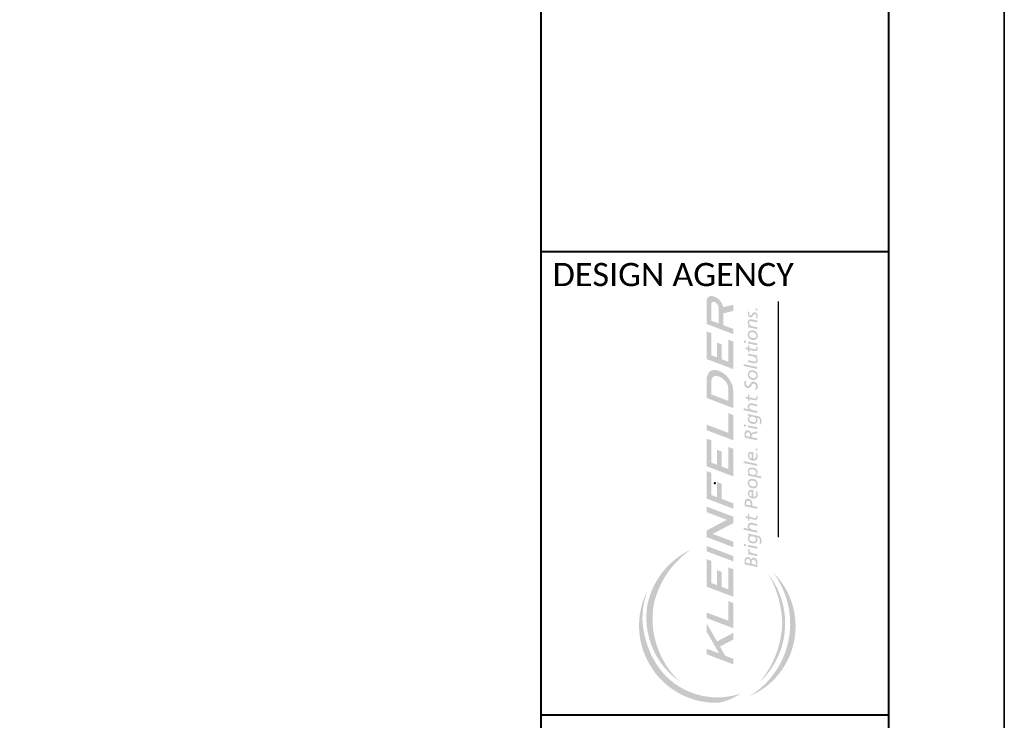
# Paper-space layout 'GENERAL SUMMARY' of a CAD drawing. Header units: feet. Extents: x -0.4 to 35.6, y -25.2 to 23.8.
# Tile 5 of 5: x 31 to 35.6, y 2.5 to 5.8. Entities that reach past the tile are written whole.
import ezdxf
from ezdxf.enums import TextEntityAlignment as Align

# ---------------------------------------------------------------- set-up
doc = ezdxf.new("R2010")
doc.units = ezdxf.units.FT
doc.header["$MEASUREMENT"] = 0
doc.linetypes.add('DGN Style 5', pattern=[0.02749617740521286, 0.01178407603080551, -0.01571210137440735])
doc.layers.add('SC_Scratch1', color=7, linetype='Continuous', lineweight=0, plot=False)
for name, color, linetype, lineweight in [('SH_Border', 7, 'Continuous', 40), ('SH_Data', 7, 'Continuous', 0), ('SH_Data (Construction)', 7, 'Continuous', 0)]:
    doc.layers.add(name, color=color, linetype=linetype, lineweight=lineweight)
doc.styles.add('Style-Calibri Light', font='calibril.ttf')

# ---------------------------------------------------------------- blocks, each defined once
blk = doc.blocks.new('BORDER_1')
at = {"flags": 128}
blk.add_lwpolyline([(0, 0), (36, 0), (36, 24), (0, 24)], close=True, dxfattribs=at)
at = {"layer": 'SH_Border', "color": 7, "linetype": 'Continuous', "lineweight": 40}
for p, q in [((33.81818181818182, 0.5454545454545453), (33.81818181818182, 23.45454545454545)), ((33.8181818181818, 4.909090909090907), (35.45454545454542, 4.909090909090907)), ((33.81818181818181, 2.727272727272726), (35.45454545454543, 2.727272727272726))]:
    blk.add_line(p, q, dxfattribs=at)
at = {"layer": 'SH_Border', "color": 7, "linetype": 'Continuous', "lineweight": 40, "flags": 128}
blk.add_lwpolyline([(35.45454545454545, 23.45454545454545), (35.45454545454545, 0.5454545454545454), (1.636363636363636, 0.5454545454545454), (1.636363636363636, 23.45454545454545)], close=True, dxfattribs=at)
at = {"layer": 'SH_Data (Construction)', "color": 7, "linetype": 'DGN Style 5', "lineweight": 40}
blk.add_point((34.63636363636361, 3.818181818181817), dxfattribs=at)
at = {"layer": 'SH_Data', "linetype": 'Continuous', "style": 'Style-Calibri Light'}
blk.add_text('DESIGN AGENCY', height=0.1090909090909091, dxfattribs=at).set_placement((33.87272727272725, 4.854545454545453), align=Align.TOP_LEFT)
blk = doc.blocks.new('KFL-DA')
h = blk.add_hatch(color=256)
h.paths.add_polyline_path([(-0.03547285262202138, 0.7864262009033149), (-0.03547285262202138, 0.686734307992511), (0.07942106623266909, 0.6432388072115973), (0.07942106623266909, 0.6652573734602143), (0.03713894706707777, 0.6812641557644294), (0.03713894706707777, 0.7324658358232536), (0.07942106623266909, 0.7425961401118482), (0.07942106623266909, 0.768934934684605), (0.03612620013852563, 0.7592387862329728, 0.2610453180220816), (-0.0004773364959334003, 0.8038121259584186, 0.1294437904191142), (-0.01842335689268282, 0.8074104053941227, 0.3157426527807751)])
h.paths.add_polyline_path([(-0.01523449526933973, 0.771395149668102, -0.2769978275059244), (-0.009592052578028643, 0.7819596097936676, -0.1536981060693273), (-0.001930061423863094, 0.7817952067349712, -0.299825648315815), (0.01630531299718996, 0.7572127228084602), (0.01630531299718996, 0.6891511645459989), (-0.01516337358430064, 0.7010642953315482)], flags=17)
h.paths.add_polyline_path([(0.07942106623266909, 0.4919831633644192), (-0.03547285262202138, 0.5354786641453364), (-0.03547285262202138, 0.654469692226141), (-0.01450433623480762, 0.6465316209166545), (-0.01450433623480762, 0.5511702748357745), (0.009298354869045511, 0.5421592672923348), (0.009298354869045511, 0.6067304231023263), (0.03004964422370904, 0.598874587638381), (0.03004964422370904, 0.5343034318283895), (0.05873238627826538, 0.5234449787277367), (0.05873238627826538, 0.6188063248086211), (0.07942106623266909, 0.6109741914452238)])
h.paths.add_polyline_path([(-0.03547285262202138, 0.4482306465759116), (-0.03547285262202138, 0.3672749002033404), (0.07942106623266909, 0.3237793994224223), (0.07942106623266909, 0.3969803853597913, 0.1243377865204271), (0.06885408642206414, 0.4373012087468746, 0.2220233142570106), (0.00952211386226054, 0.4865318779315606, 0.2343299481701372), (-0.02188004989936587, 0.4812463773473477, 0.1926023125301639)])
h.paths.add_polyline_path([(-0.01433145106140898, 0.4422846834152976, -0.3044787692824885), (-0.001800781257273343, 0.4611614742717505, -0.1811728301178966), (0.01163572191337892, 0.4614635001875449, -0.2287647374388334), (0.05360592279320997, 0.4270322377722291, -0.1193071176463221), (0.05827966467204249, 0.406018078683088), (0.05827966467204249, 0.3546965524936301), (-0.01433145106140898, 0.3821850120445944)], flags=17)
h.paths.add_polyline_path([(0.07942106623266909, 0.1847839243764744), (-0.03547285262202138, 0.2282794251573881), (-0.03547285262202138, 0.2524264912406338), (0.05895140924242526, 0.2166802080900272), (0.05895140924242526, 0.3014132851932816), (0.07942106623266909, 0.2934658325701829)])
h.paths.add_polyline_path([(0.07942106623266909, 0.02884522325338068), (-0.03547285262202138, 0.07234072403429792), (-0.03547285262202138, 0.1913317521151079), (-0.01450433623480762, 0.1833936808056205), (-0.01450433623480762, 0.08803233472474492), (0.009298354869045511, 0.07902132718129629), (0.009298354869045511, 0.1435924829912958), (0.03004964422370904, 0.1357366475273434), (0.03004964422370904, 0.07116549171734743), (0.05873238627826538, 0.06030703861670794), (0.05873238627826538, 0.1556683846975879), (0.07942106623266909, 0.1478362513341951)])
h.paths.add_polyline_path([(0.07942106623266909, -0.1105136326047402), (-0.03547285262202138, -0.067018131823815), (-0.03547285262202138, 0.05179928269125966), (-0.01428820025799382, 0.04377938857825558), (-0.01428820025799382, -0.05181340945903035), (0.009366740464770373, -0.06076848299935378), (0.009366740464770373, 0.004392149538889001), (0.03008260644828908, -0.003450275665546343), (0.03008260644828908, -0.06861090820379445), (0.07942106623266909, -0.08728901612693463)])
h.paths.add_polyline_path([(0.07942106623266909, -0.2767566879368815), (-0.03547285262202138, -0.2332611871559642), (-0.03547285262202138, -0.2049321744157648), (0.05246712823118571, -0.1586678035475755), (-0.03547285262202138, -0.1253762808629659), (-0.03547285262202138, -0.1013885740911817), (0.07942106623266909, -0.144884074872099), (0.07942106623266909, -0.1730448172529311), (-0.00896886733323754, -0.2195459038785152), (0.07942106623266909, -0.2530077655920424)])
h.paths.add_polyline_path([(0.07942106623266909, -0.3378000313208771), (-0.03547285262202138, -0.2943045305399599), (-0.03547285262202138, -0.2713908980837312), (0.07942106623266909, -0.3148863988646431)])
h.paths.add_polyline_path([(0.07942106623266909, -0.4908034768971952), (-0.03547285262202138, -0.4473079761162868), (-0.03547285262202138, -0.3283169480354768), (-0.01450433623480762, -0.3362550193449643), (-0.01450433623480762, -0.4316163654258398), (0.009298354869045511, -0.4406273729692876), (0.009298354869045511, -0.3760562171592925), (0.03004964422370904, -0.3839120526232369), (0.03004964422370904, -0.4484832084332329), (0.05873238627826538, -0.4593416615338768), (0.05873238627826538, -0.3639803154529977), (0.07942106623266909, -0.3718124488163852)])
h.paths.add_polyline_path([(0.07942106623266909, -0.6262964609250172), (-0.03547285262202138, -0.5828009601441), (-0.03547285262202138, -0.5586538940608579), (0.05895140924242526, -0.59440017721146), (0.05895140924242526, -0.5096671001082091), (0.07942106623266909, -0.5176145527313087)])
h.paths.add_polyline_path([(0.07942106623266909, -0.782395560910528), (-0.03547285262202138, -0.7389000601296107), (-0.03547285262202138, -0.7149123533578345), (0.01872402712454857, -0.73542971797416), (-0.03547285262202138, -0.6410650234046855), (-0.03547285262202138, -0.6049171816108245), (0.009857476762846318, -0.6838439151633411), (0.07942106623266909, -0.6468931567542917), (0.07942106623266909, -0.6755039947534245), (0.02244846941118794, -0.7057666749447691), (0.04525308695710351, -0.7454728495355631), (0.07942106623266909, -0.7584078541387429)])
h = blk.add_hatch(color=256)
h.paths.add_polyline_path([(0.1844165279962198, 0.7448401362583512), (0.1758216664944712, 0.746663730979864), (0.1758216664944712, 0.7548705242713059), (0.1844165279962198, 0.7530469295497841)])
h.paths.add_polyline_path([(0.1549768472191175, 0.723273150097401, -0.3329203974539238), (0.1496865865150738, 0.7252770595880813, -0.3699792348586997), (0.1514674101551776, 0.7387655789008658), (0.1448384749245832, 0.7407160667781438, 0.09501749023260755), (0.1427773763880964, 0.7320224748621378, 0.1762576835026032), (0.1452841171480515, 0.721099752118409, 0.2131612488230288), (0.1515788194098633, 0.7156941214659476, 0.2356400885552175), (0.1600460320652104, 0.717031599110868, 0.1027468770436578), (0.164948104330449, 0.722492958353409, -0.07515697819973), (0.1695471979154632, 0.7283253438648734, -0.3575012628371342), (0.1756992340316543, 0.7287902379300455, -0.2475338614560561), (0.1793200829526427, 0.7221585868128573, -0.1825645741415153), (0.1765348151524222, 0.7116259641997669), (0.1828852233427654, 0.7102327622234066, 0.05752245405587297), (0.1848906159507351, 0.7194836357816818, 0.1471989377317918), (0.1833865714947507, 0.7299048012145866, 0.1411622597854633), (0.1775932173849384, 0.7363692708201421, 0.1939141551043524), (0.1678447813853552, 0.736424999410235, 0.1821218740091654), (0.1609373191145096, 0.7294589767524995, -0.1895144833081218)])
h.paths.add_polyline_path([(0.1609535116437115, 0.6772950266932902, -0.1760819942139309), (0.1503514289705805, 0.6850029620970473, -0.2363962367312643), (0.1485226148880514, 0.6944435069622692, -0.3350716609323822), (0.1564047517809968, 0.6988943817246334), (0.1844165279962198, 0.6929510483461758), (0.1844165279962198, 0.7011578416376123), (0.1592370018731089, 0.7065002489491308, 0.2233087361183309), (0.1462548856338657, 0.70337177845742, 0.2025039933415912), (0.1423046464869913, 0.6929798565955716, 0.2646834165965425), (0.1492541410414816, 0.6790751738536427), (0.1432296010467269, 0.6802010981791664), (0.1432296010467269, 0.6728487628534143), (0.1844165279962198, 0.6641100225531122), (0.1844165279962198, 0.6723168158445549)])
h.paths.add_polyline_path([(0.1486437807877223, 0.6553356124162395, 0.2284414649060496), (0.1426775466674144, 0.6383959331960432, 0.2313523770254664), (0.1519962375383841, 0.621626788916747, 0.1778223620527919), (0.1669402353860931, 0.6175908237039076, 0.2300847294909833), (0.1804637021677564, 0.6224226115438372, 0.2264102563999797), (0.1850662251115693, 0.6382822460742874, 0.2442284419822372), (0.1776226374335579, 0.6531755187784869, 0.1638981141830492), (0.1648378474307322, 0.6584620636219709, 0.1803767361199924)])
h.paths.add_polyline_path([(0.151371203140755, 0.6321998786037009, -0.1945319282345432), (0.1483028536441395, 0.6402718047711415, -0.3085397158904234), (0.1539849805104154, 0.6497648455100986, -0.1748650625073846), (0.1659174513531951, 0.6505606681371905, -0.1955325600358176), (0.1780203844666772, 0.6414086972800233, -0.2354343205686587), (0.1780772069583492, 0.6304945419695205, -0.2824546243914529), (0.1661447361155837, 0.6253785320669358, -0.1998573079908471)], flags=17)
h.paths.add_polyline_path([(0.1354430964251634, 0.6044324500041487), (0.126848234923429, 0.6062560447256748), (0.126848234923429, 0.6144628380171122), (0.1354430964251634, 0.6126392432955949)])
h.paths.add_polyline_path([(0.1844165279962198, 0.5940416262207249), (0.1432296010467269, 0.6027803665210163), (0.1432296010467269, 0.6109871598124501), (0.1844165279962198, 0.6022484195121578)])
h.paths.add_polyline_path([(0.1742747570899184, 0.5694135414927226, 0.317158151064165), (0.1837407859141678, 0.5736341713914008, 0.1501457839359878), (0.1844165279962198, 0.5857576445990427), (0.1776255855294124, 0.5871984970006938, -0.147667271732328), (0.1796131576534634, 0.5805428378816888, -0.4376714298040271), (0.1752166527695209, 0.5765068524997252), (0.149736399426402, 0.5819130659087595), (0.149736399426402, 0.5931158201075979), (0.1432296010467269, 0.5944963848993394), (0.1432296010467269, 0.5832936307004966), (0.1312656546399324, 0.5858320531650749), (0.1344112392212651, 0.5775931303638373), (0.1432296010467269, 0.5757221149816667), (0.1432296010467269, 0.56667405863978), (0.149736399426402, 0.565293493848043), (0.149736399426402, 0.5743415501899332)])
h.paths.add_polyline_path([(0.1783919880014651, 0.5441608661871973), (0.1844165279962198, 0.5430349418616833), (0.1844165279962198, 0.5503872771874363), (0.1432296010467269, 0.5591260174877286), (0.1432296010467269, 0.5509192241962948), (0.1666926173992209, 0.5459410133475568, -0.1760819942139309), (0.1772947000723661, 0.5382330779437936, -0.2363962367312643), (0.1791235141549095, 0.5287925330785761, -0.3350716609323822), (0.1712413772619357, 0.5243416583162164), (0.1432296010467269, 0.5302849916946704), (0.1432296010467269, 0.5220781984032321), (0.1684091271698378, 0.5167357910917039, 0.2233087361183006), (0.1813912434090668, 0.5198642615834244, 0.2025039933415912), (0.1853414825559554, 0.5302561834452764, 0.2646834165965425)])
h.paths.add_polyline_path([(0.1844165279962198, 0.4925881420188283), (0.1245958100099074, 0.5050938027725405), (0.1245958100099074, 0.5133005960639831), (0.1844165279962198, 0.5007949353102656)])
h.paths.add_polyline_path([(0.1648378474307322, 0.4863288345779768, 0.1803767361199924), (0.1486437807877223, 0.4832023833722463, 0.2284414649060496), (0.1426775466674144, 0.4662627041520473, 0.2313523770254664), (0.1519962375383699, 0.4494935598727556, 0.1778223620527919), (0.1669402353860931, 0.4454575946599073, 0.2300847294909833), (0.1804637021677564, 0.4502893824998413, 0.2264102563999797), (0.1850662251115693, 0.4661490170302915, 0.2442284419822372), (0.1776226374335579, 0.4810422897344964, 0.1638981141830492)])
h.paths.add_polyline_path([(0.1661447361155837, 0.4532453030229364, -0.1998573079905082), (0.1513712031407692, 0.4600666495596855, -0.1945319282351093), (0.1483028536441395, 0.4681385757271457, -0.3085397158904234), (0.1539849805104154, 0.4776316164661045, -0.1748650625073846), (0.1659174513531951, 0.478427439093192, -0.1955325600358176), (0.1780203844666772, 0.4692754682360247, -0.2354343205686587), (0.1780772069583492, 0.45836131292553, -0.2824546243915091)], flags=17)
h.paths.add_polyline_path([(0.1630983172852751, 0.4371619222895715, 0.1932199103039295), (0.152344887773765, 0.4266236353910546, -0.1749355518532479), (0.1457611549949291, 0.4189394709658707, -0.2006478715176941), (0.1388116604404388, 0.4198908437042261, -0.2454090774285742), (0.1343493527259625, 0.4304291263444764, -0.1739017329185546), (0.1376412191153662, 0.4395769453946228), (0.1302528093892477, 0.4418456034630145, 0.1300348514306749), (0.1276193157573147, 0.4295509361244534, 0.08121727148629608), (0.1300333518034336, 0.4182076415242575, 0.2038675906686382), (0.1395431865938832, 0.4104502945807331, 0.1696507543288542), (0.1499308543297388, 0.4114748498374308, 0.1494978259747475), (0.1588554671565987, 0.4221595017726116, -0.3028418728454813), (0.1689505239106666, 0.4291118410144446, -0.3488423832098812), (0.1778751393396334, 0.4206226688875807, -0.217435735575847), (0.1739249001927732, 0.4051811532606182), (0.1817522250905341, 0.402692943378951, 0.1265680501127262), (0.1853367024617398, 0.418573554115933, 0.2452014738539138), (0.1772167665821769, 0.4351128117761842, 0.2060998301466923)])
h.paths.add_polyline_path([(0.1742747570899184, 0.3571254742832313, 0.317158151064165), (0.1837407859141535, 0.3613461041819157, 0.1501457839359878), (0.1844165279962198, 0.3734695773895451), (0.1776255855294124, 0.3749104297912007, -0.147667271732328), (0.1796131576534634, 0.3682547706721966, -0.4376714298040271), (0.1752166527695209, 0.3642187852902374), (0.149736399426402, 0.3696249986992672), (0.149736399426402, 0.3808277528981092), (0.1432296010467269, 0.3822083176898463), (0.1432296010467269, 0.3710055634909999), (0.1312656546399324, 0.3735439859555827), (0.1344112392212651, 0.3653050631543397), (0.1432296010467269, 0.3634340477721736), (0.1432296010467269, 0.3543859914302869), (0.149736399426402, 0.3530054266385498), (0.149736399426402, 0.3620534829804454)])
h.paths.add_polyline_path([(0.1496324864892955, 0.3241963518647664, -0.3356401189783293), (0.1507217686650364, 0.3340009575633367, -0.2740590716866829), (0.1579451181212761, 0.3364626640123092), (0.1844165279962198, 0.3309833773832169), (0.1844165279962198, 0.3386430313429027), (0.1579642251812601, 0.3442554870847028, 0.2532426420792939), (0.1453241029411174, 0.3398772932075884, 0.1968354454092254), (0.142545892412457, 0.3273305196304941, 0.2246420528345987), (0.1481447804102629, 0.3178661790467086), (0.1244478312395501, 0.3229111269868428), (0.1244478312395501, 0.314704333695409), (0.1844165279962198, 0.3019373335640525), (0.1844165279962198, 0.3101441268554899), (0.1633601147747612, 0.3146269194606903, -0.2165910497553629)])
h.paths.add_polyline_path([(0.1499567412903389, 0.2888490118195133, 0.2551080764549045), (0.1430368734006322, 0.2805242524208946, 0.3660787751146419), (0.154308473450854, 0.2580512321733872, 0.2099169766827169), (0.1758197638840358, 0.2568600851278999, 0.2334560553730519), (0.1841543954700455, 0.2681362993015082, 0.2604577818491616), (0.1798988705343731, 0.2824961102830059, -0.1558238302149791), (0.190266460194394, 0.2788566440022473, -0.1557694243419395), (0.1955847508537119, 0.2708362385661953, -0.2188340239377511), (0.1919333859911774, 0.2550336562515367), (0.1989186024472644, 0.253048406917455, 0.2097730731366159), (0.1997917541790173, 0.2781419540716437, 0.2563450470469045), (0.1862182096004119, 0.2886240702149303), (0.1432296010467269, 0.2976768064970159), (0.1432296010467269, 0.2902763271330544)])
h.paths.add_polyline_path([(0.1508158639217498, 0.2699627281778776, -0.2888002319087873), (0.1492283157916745, 0.2807624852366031, -0.2691332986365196), (0.1580392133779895, 0.2865594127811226, -0.1342786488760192), (0.1697870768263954, 0.2846535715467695, -0.2991512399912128), (0.1782010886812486, 0.2738538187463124, -0.4182144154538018), (0.1711364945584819, 0.2636099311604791, -0.2461307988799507)], flags=17)
h.paths.add_polyline_path([(0.1354430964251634, 0.2426876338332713), (0.126848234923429, 0.244511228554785), (0.126848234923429, 0.2527180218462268), (0.1354430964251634, 0.2508944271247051)])
h.paths.add_polyline_path([(0.1844165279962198, 0.2322968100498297), (0.1432296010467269, 0.2410355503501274), (0.1432296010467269, 0.2492423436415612), (0.1844165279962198, 0.2405036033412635)])
h.paths.add_polyline_path([(0.1506246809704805, 0.2247953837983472, 0.2257725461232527), (0.1368665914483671, 0.2272785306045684, 0.2679844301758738), (0.1285501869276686, 0.2156805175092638), (0.1285501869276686, 0.1960962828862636), (0.1844165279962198, 0.18424297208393), (0.1844165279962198, 0.192449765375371), (0.1594162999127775, 0.1977541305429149), (0.1594162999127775, 0.2048592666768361, -0.3802057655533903), (0.1636026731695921, 0.2106769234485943), (0.1844165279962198, 0.2156432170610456), (0.1844165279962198, 0.2240149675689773), (0.1606950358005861, 0.2174878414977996, 0.1763522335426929), (0.1577873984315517, 0.2148628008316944, 0.168643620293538)])
h.paths.add_polyline_path([(0.1354270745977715, 0.2114573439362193, -0.2408060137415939), (0.1392068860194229, 0.2189067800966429, -0.1624748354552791), (0.1462277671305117, 0.218906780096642, -0.2705967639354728), (0.1524685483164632, 0.2093289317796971), (0.1524685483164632, 0.1992282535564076), (0.1354270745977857, 0.2028439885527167)], flags=17)
h.paths.add_polyline_path([(0.1844165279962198, 0.1396917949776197), (0.1758216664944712, 0.141515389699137), (0.1758216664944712, 0.1497221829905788), (0.1844165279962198, 0.1478985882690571)])
h.paths.add_polyline_path([(0.1630373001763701, 0.1342910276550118, 0.1221878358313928), (0.150744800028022, 0.1330162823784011, 0.2601306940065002), (0.1431744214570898, 0.1235681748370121, 0.159717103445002), (0.1450482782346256, 0.1096209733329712, 0.2395731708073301), (0.1619879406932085, 0.09724845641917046, 0.2424342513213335), (0.1806515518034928, 0.1015225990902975, 0.1883432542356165), (0.1851488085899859, 0.1147199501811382, 0.06790470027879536), (0.1834998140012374, 0.1273174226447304), (0.1764541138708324, 0.1286671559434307, -0.05841899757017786), (0.17900255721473, 0.1203438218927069, -0.1745438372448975), (0.1765290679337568, 0.1078963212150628, -0.1545963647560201), (0.1699330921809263, 0.104596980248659), (0.1658106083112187, 0.1048969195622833), (0.1658106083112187, 0.1336911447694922)])
h.paths.add_polyline_path([(0.1598142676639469, 0.1058717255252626, -0.2530261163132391), (0.1497703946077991, 0.1138201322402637, -0.1679336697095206), (0.1487959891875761, 0.1215435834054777, -0.1820850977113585), (0.1528435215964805, 0.126042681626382, -0.1490696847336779), (0.1598142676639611, 0.1263426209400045)], flags=17)
h.paths.add_polyline_path([(0.1844165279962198, 0.07403742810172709), (0.1245958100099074, 0.08654308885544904), (0.1245958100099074, 0.09474988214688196), (0.1844165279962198, 0.08224422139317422)])
h.paths.add_polyline_path([(0.1785790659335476, 0.03313338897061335, 0.3053112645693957), (0.184397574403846, 0.05279129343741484, 0.2520746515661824), (0.1673097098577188, 0.06602123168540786, 0.181968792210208), (0.1485130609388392, 0.06446039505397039, 0.2598660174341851), (0.1425694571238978, 0.0500412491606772, 0.2021821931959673), (0.1494788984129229, 0.03800052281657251), (0.1432296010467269, 0.03918973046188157), (0.1432296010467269, 0.03242678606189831), (0.2005938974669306, 0.02028006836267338), (0.2005938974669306, 0.0284868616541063)])
h.paths.add_polyline_path([(0.1731790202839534, 0.03606806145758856, -0.191300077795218), (0.1608460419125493, 0.03614238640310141, -0.1963986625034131), (0.1498503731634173, 0.04446683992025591, -0.3859639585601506), (0.1511623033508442, 0.05647017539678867, -0.2450867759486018), (0.1630748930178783, 0.05948058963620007, -0.1812499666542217), (0.1760765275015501, 0.0530142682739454, -0.2753281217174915), (0.1791969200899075, 0.04312898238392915, -0.2116633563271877)], flags=17)
h.paths.add_polyline_path([(0.1648378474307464, 0.01813784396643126, 0.1803767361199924), (0.1486437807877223, 0.01501139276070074, 0.2284414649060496), (0.1426775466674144, -0.001928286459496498, 0.2313523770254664), (0.1519962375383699, -0.01869743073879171, 0.1778223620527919), (0.1669402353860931, -0.0227333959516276, 0.2300847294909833), (0.1804637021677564, -0.01790160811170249, 0.2264102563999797), (0.1850662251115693, -0.002041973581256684, 0.2442284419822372), (0.1776226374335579, 0.0128512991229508, 0.1638981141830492)])
h.paths.add_polyline_path([(0.1780203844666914, 0.001084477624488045, -0.2354343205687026), (0.1780772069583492, -0.009829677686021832, -0.2824546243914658), (0.1661447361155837, -0.01494568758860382, -0.1998573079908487), (0.151371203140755, -0.008124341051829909, -0.1945319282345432), (0.1483028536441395, -5.241488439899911e-05, -0.3085397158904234), (0.1539849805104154, 0.00944062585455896, -0.1748650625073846), (0.1659174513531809, 0.01023644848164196, -0.1955325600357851)], flags=17)
h.paths.add_polyline_path([(0.1431744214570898, -0.04009903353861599, 0.159717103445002), (0.1450482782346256, -0.05404623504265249, 0.2395731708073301), (0.1619879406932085, -0.06641875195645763, 0.2424342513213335), (0.1806515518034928, -0.06214460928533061, 0.1883432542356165), (0.1851488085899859, -0.04894725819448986, 0.06790470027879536), (0.1834998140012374, -0.0363497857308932), (0.1764541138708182, -0.03500005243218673, -0.05841899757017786), (0.17900255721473, -0.04332338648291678, -0.1745438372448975), (0.1765290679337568, -0.05577088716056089, -0.1545963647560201), (0.1699330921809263, -0.05907022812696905), (0.1658106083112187, -0.05877028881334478), (0.1658106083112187, -0.02997606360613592), (0.1630373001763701, -0.02937618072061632, 0.1221878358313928), (0.150744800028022, -0.03065092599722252, 0.2601306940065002)])
h.paths.add_polyline_path([(0.1487959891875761, -0.04212362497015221, -0.1820850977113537), (0.1528435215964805, -0.03762452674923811, -0.1490696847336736), (0.1598142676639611, -0.03732458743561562), (0.1598142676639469, -0.05779548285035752, -0.2530261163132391), (0.1497703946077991, -0.04984707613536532, -0.1679336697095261)], flags=17)
h.paths.add_polyline_path([(0.1617610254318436, -0.08826375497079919, 0.31503135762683), (0.1505178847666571, -0.06929256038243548, 0.2254037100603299), (0.1348524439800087, -0.07004241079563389, 0.2253625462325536), (0.1285501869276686, -0.08203573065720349), (0.1285501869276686, -0.09964589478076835), (0.1844165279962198, -0.1114992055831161), (0.1844165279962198, -0.1032924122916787), (0.1617610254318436, -0.09848553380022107)])
h.paths.add_polyline_path([(0.1354952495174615, -0.08578925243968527, -0.2733875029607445), (0.1396495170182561, -0.07724096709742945, -0.2366219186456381), (0.1502180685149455, -0.07836574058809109, -0.2209091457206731), (0.1549401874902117, -0.08961348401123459), (0.1549401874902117, -0.09703833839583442), (0.1354952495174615, -0.09291265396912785)], flags=17)
h.paths.add_polyline_path([(0.1742747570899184, -0.1587787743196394, 0.317158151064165), (0.1837407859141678, -0.1545581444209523, 0.1501457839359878), (0.1844165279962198, -0.1424346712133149), (0.1776255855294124, -0.1409938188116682, -0.147667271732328), (0.1796131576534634, -0.1476494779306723, -0.4376714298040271), (0.1752166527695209, -0.1516854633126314), (0.149736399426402, -0.1462792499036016), (0.149736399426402, -0.1350764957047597), (0.1432296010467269, -0.1336959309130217), (0.1432296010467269, -0.1448986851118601), (0.1312656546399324, -0.1423602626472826), (0.1344112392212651, -0.1505991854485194), (0.1432296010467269, -0.1524702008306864), (0.1432296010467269, -0.1615182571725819), (0.149736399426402, -0.1628988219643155), (0.149736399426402, -0.1538507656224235)])
h.paths.add_polyline_path([(0.1496324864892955, -0.1917078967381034, -0.3356401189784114), (0.1507217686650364, -0.1819032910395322, -0.2740590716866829), (0.1579451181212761, -0.1794415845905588), (0.1844165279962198, -0.1849208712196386), (0.1844165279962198, -0.1772612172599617), (0.1579642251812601, -0.1716487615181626, 0.2532426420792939), (0.1453241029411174, -0.1760269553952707, 0.1968354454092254), (0.142545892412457, -0.1885737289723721, 0.2246420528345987), (0.1481447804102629, -0.1980380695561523), (0.1244478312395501, -0.1929931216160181), (0.1244478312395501, -0.201199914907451), (0.1844165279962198, -0.2139669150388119), (0.1844165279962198, -0.205760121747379), (0.163360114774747, -0.2012773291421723, -0.2165910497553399)])
h.paths.add_polyline_path([(0.1499567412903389, -0.2270552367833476, 0.2551080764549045), (0.1430368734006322, -0.2353799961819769, 0.3660787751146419), (0.154308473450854, -0.2578530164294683, 0.2099169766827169), (0.1758197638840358, -0.2590441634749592, 0.2334560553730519), (0.1841543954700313, -0.2477679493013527, 0.2604577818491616), (0.1798988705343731, -0.2334081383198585, -0.1558238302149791), (0.190266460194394, -0.2370476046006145, -0.1557694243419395), (0.1955847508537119, -0.2450680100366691, -0.2188340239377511), (0.1919333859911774, -0.2608705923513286), (0.1989186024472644, -0.2628558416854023, 0.2097730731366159), (0.1997917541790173, -0.2377622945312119, 0.2563450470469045), (0.1862182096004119, -0.2272801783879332), (0.1432296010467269, -0.2182274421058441), (0.1432296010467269, -0.2256279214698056)])
h.paths.add_polyline_path([(0.1508158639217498, -0.2459415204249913, -0.2888002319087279), (0.1492283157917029, -0.235141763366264, -0.269133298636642), (0.1580392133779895, -0.2293448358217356, -0.1342786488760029), (0.1697870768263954, -0.2312506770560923, -0.2991512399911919), (0.1782010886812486, -0.242050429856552, -0.4182144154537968), (0.1711364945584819, -0.2522943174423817, -0.2461307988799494)], flags=17)
h.paths.add_polyline_path([(0.1844165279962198, -0.2836074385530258), (0.1432296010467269, -0.2748686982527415), (0.1432296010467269, -0.2666619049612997), (0.1844165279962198, -0.275400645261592)])
h.paths.add_polyline_path([(0.1354430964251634, -0.2732166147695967), (0.126848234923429, -0.271393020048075), (0.126848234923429, -0.2631862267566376), (0.1354430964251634, -0.2650098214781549)])
h.paths.add_polyline_path([(0.149686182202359, -0.2926807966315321, -0.1925037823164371), (0.1496068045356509, -0.2852956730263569), (0.1432296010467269, -0.2836280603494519), (0.1432296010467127, -0.2906161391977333, 0.2203784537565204), (0.149471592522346, -0.3001931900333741), (0.1432296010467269, -0.2988688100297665), (0.1432296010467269, -0.3067579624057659), (0.1844165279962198, -0.3154967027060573), (0.1844165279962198, -0.3076075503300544), (0.1607735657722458, -0.3025911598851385, -0.1988702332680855)])
h.paths.add_polyline_path([(0.1754175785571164, -0.3241886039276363, 0.2072594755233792), (0.1651747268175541, -0.3224218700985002, 0.2735960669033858), (0.1551084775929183, -0.3309021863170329, 0.1000206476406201), (0.1524594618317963, -0.3236585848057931, 0.2708261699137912), (0.1362121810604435, -0.320125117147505, 0.262244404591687), (0.1285501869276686, -0.3324879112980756), (0.1285501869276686, -0.3507314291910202), (0.1844165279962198, -0.3625847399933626), (0.1844165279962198, -0.3395896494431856, 0.2258733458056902)])
h.paths.add_polyline_path([(0.1589812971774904, -0.3402658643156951, -0.356757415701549), (0.1637619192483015, -0.3310788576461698, -0.2440245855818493), (0.1710025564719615, -0.3316088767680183, -0.2630844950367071), (0.1778899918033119, -0.3429159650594), (0.1778899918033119, -0.3529931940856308), (0.1589812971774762, -0.3489812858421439)], flags=17)
h.paths.add_polyline_path([(0.1350193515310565, -0.3358490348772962, -0.3573305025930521), (0.1413336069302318, -0.3271920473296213, -0.2692466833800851), (0.1492806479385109, -0.3300188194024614, -0.1533923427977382), (0.1526360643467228, -0.3386758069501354), (0.1526360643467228, -0.347635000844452), (0.1350193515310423, -0.3438972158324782)], flags=17)
at = {"true_color": 0x004153, "extrusion": (0, 0, -1)}
blk.add_hatch(color=148, dxfattribs=at).paths.add_polyline_path([(0.1466238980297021, -0.85992331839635, 0.2932795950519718), (0.2909598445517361, -0.5258247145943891, 0.2366819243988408), (0.1023330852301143, -0.2865871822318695, -0.1876437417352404), (0.2633432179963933, -0.5226974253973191, -0.2099667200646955), (0.1903936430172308, -0.8140564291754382, -0.05142141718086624)])
at = {"true_color": 0x004153}
for points in [[(0.1495997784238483, -0.9208835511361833, 0.1394410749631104), (0.2901203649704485, -0.8063022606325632, 0.3643501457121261), (0.2520823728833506, -0.3856820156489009, -0.1737353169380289), (0.3250319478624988, -0.6285680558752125, -0.2438641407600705)], [(0.1495997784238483, -0.9208835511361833, 0.1394410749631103), (0.2901203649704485, -0.8063022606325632, 0.3643501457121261), (0.2520823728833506, -0.3856820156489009, -0.1737353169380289), (0.3250319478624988, -0.6285680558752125, -0.2438641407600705)]]:
    blk.add_hatch(color=148, dxfattribs=at).paths.add_polyline_path(points)
at = {"true_color": 0x898f4b}
for points in [[(0.1916384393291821, -0.8615510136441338, 0.1696961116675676), (0.291162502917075, -0.6061558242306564, 0.1274358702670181), (0.2307185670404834, -0.3924578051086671, -0.1832981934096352), (0.3031470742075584, -0.6280468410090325, -0.1929501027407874)], [(-0.2908791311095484, -0.4644414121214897, 0.259760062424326), (-0.2783734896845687, -0.788115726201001, 0.2745737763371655), (0.01811442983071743, -0.9481286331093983, 0.1011939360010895), (0.1103435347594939, -0.9090375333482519, -0.3337001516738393), (-0.2460672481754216, -0.7907218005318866, -0.1388418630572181), (-0.3122429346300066, -0.5864056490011, -0.08596027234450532)]]:
    blk.add_hatch(color=65, dxfattribs=at).paths.add_polyline_path(points)
at = {"flags": 128}
blk.add_lwpolyline([(0.2743519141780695, 0.7830538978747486), (0.2743519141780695, -0.2331073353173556)], dxfattribs=at)
at = {"layer": 'SC_Scratch1', "color": 1, "linetype": 'Continuous', "lineweight": 0, "flags": 128}
blk.add_lwpolyline([(-0.7499999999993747, -1.00000000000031), (0.7500000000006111, -1.00000000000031), (0.7500000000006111, 0.9999999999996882), (-0.7499999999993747, 0.9999999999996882)], close=True, dxfattribs=at)

psp = doc.layouts.new('GENERAL SUMMARY')

# ---------------------------------------------------------------- linework, layer by layer
at = {"layer": 'Defpoints'}
psp.add_lwpolyline([(-0.3937010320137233, 23.8031504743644), (35.60629896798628, 23.8031504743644), (35.60629896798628, -0.1968495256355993), (-0.3937010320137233, -0.1968495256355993)], close=True, dxfattribs=at)

# ---------------------------------------------------------------- block references
psp.add_blockref('BORDER_1', (-0.3937010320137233, -0.1968495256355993))
at = {"color": 1, "linetype": 'Continuous', "lineweight": 0, "xscale": 1.090909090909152, "yscale": 1.090909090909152, "zscale": 1.090909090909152}
psp.add_blockref('KFL-DA', (34.24266260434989, 3.621332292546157), dxfattribs=at)

doc.saveas('drawing.dxf')
